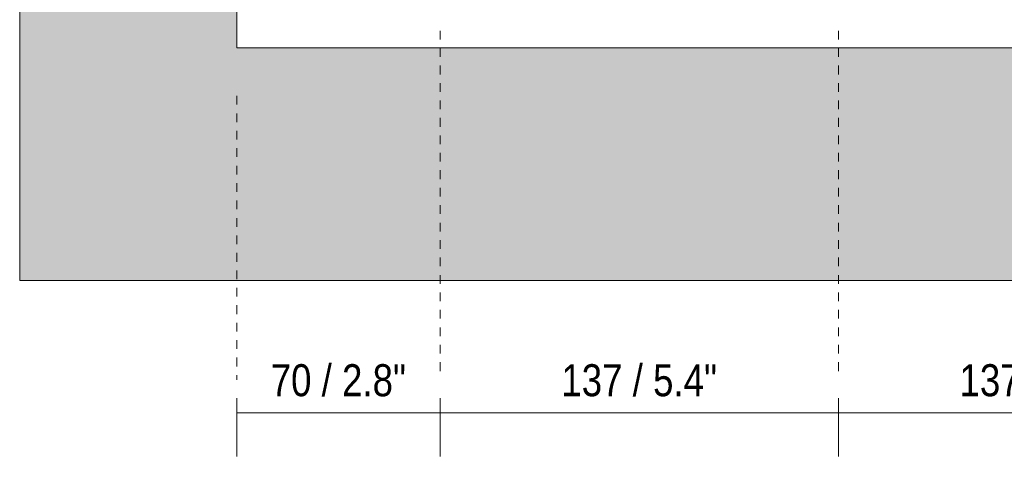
# Model space of a CAD drawing. Header units: millimetres. Extents: x -6861 to -4752, y -1287 to 6892.
# Tile 1 of 12: x -6861 to -6522, y 89 to 240. Entities that reach past the tile are written whole.
import ezdxf

# ---------------------------------------------------------------- set-up
doc = ezdxf.new("R2010")
doc.units = ezdxf.units.MM
doc.linetypes.add('Dash', pattern=[6, 3, -3])
doc.layers.add('A-ANNO-DIMS', color=7, linetype='Dash', lineweight=9, true_color=0xd2d2d2)
for name, color, linetype, lineweight in [('A-ANNO-DIMS-5', 7, 'Continuous', 9), ('A-WALL', 7, 'Continuous', 9), ('E-LITE-EQPM', 7, 'Continuous', 20)]:
    doc.layers.add(name, color=color, linetype=linetype, lineweight=lineweight)
doc.styles.add('Arial Narrow', font='ARIALN.TTF', dxfattribs={"height": 11})
doc.dimstyles.new('FARO_-_2_2mm_Arial_Narrow_mm_Inch_Right', dxfattribs={"dimscale": 304.8, "dimtxt": 11.257741, "dimasz": 0, "dimexe": 0.049213, "dimexo": 0.0625, "dimgap": 0.008202, "dimtad": 1, "dimdec": 0, "dimzin": 0, "dimdsep": 46, "dimtxsty": 'Arial Narrow', "dimblk1": 'NONE', "dimblk2": 'NONE', "dimsah": 1, "dimcen": 0.09, "dimadec": 0, "dimazin": 0, "dimtfac": 1, "dimtdec": 4, "dimtix": 1, "dimtmove": 0, "dimatfit": 3, "dimfxl": 0.016404, "dimfxlon": 1, "dimtvp": 1, "dimtolj": 1, "dimtzin": 0, "dimarcsym": 2})

# ---------------------------------------------------------------- blocks, each defined once
blk = doc.blocks.new('MINI COLIN-3 - 00-656166-Alzado_PDF')
at = {"layer": 'E-LITE-EQPM'}
for p, q in [((-6786.35, 370), (-6786.35, 230)), ((-6786.35, 230), (-6372.65, 230))]:
    blk.add_line(p, q, dxfattribs=at)
blk = doc.blocks.new('DIMBLOCK5-Alzado_PDF')
at = {"layer": 'A-ANNO-DIMS-5', "color": 251, "true_color": 0x5b5b5b}
for p, q in [((-6786.35, 109.52), (-6786.35, 89.52)), ((-6786.35, 104.52), (-6786.35, 109.52)), ((-6716.4, 109.52), (-6716.4, 89.52)), ((-6716.4, 104.52), (-6716.4, 109.52)), ((-6786.35, 104.52), (-6716.4, 104.52))]:
    blk.add_line(p, q, dxfattribs=at)
at = {"layer": 'A-ANNO-DIMS-5', "color": 0, "insert": (-6774.69, 121.24), "char_height": 11, "width": 55.9671, "attachment_point": 1, "line_spacing_factor": 0.974696, "style": 'Arial Narrow'}
blk.add_mtext('70 / 2.8"', dxfattribs=at)
blk = doc.blocks.new('_None')
blk = doc.blocks.new('DIMBLOCK6-Alzado_PDF')
at = {"layer": 'A-ANNO-DIMS-5', "color": 251, "true_color": 0x5b5b5b}
for p, q in [((-6716.4, 109.52), (-6716.4, 89.52)), ((-6716.4, 104.52), (-6716.4, 109.52)), ((-6579.5, 109.52), (-6579.5, 89.52)), ((-6579.5, 104.52), (-6579.5, 109.52)), ((-6716.4, 104.52), (-6579.5, 104.52))]:
    blk.add_line(p, q, dxfattribs=at)
at = {"layer": 'A-ANNO-DIMS-5', "color": 0, "insert": (-6674.75, 121.24), "char_height": 11, "width": 64.3299, "attachment_point": 1, "line_spacing_factor": 0.974696, "style": 'Arial Narrow'}
blk.add_mtext('137 / 5.4"', dxfattribs=at)
blk = doc.blocks.new('DIMBLOCK7-Alzado_PDF')
at = {"layer": 'A-ANNO-DIMS-5', "color": 251, "true_color": 0x5b5b5b}
for p, q in [((-6579.5, 109.52), (-6579.5, 89.52)), ((-6579.5, 104.52), (-6579.5, 109.52)), ((-6442.6, 109.52), (-6442.6, 89.52)), ((-6442.6, 104.52), (-6442.6, 109.52)), ((-6579.5, 104.52), (-6442.6, 104.52))]:
    blk.add_line(p, q, dxfattribs=at)
at = {"layer": 'A-ANNO-DIMS-5', "color": 0, "insert": (-6537.85, 121.24), "char_height": 11, "width": 64.3299, "attachment_point": 1, "line_spacing_factor": 0.974696, "style": 'Arial Narrow'}
blk.add_mtext('137 / 5.4"', dxfattribs=at)

msp = doc.modelspace()

# ---------------------------------------------------------------- hatches: boundary and pattern name
at = {"layer": 'A-WALL', "true_color": 0xf7f7f7}
h = msp.add_hatch(color=7, dxfattribs=at)
h.paths.add_polyline_path([(-6861, 150), (-6298, 150), (-6298, 450), (-6861, 450), (-6861, 214.55)])
h.paths.add_polyline_path([(-6724.28, 230), (-6786.35, 230), (-6786.35, 370), (-6372.65, 370), (-6372.65, 230), (-6715.23, 230)])

# ---------------------------------------------------------------- linework, layer by layer
at = {"layer": 'A-ANNO-DIMS'}
for p, q in [((-6716.4, 235.91), (-6716.4, 115.91)), ((-6579.5, 235.91), (-6579.5, 115.91)), ((-6786.35, 213.5), (-6786.35, 115.91))]:
    msp.add_line(p, q, dxfattribs=at)
at = {"layer": 'A-WALL', "color": 253, "true_color": 0xaaaaaa}
for p, q in [((-6861, 450), (-6861, 150)), ((-6861, 150), (-6298, 150))]:
    msp.add_line(p, q, dxfattribs=at)

# ---------------------------------------------------------------- block references
at = {"layer": 'E-LITE-EQPM'}
msp.add_blockref('MINI COLIN-3 - 00-656166-Alzado_PDF', (0, 0), dxfattribs=at)

# ---------------------------------------------------------------- dimensions: what is measured, and where the dimension line sits
at = {"layer": 'A-ANNO-DIMS', "color": 251, "linetype": 'Continuous', "true_color": 0x5b5b5b}
for base, p1, p2, override, picture, middle in [((-6716.4, 104.52), (-6786.35, 109.52), (-6716.4, 109.52), {"dimpost": '<>', "dimfxl": 69.95}, 'DIMBLOCK5-Alzado_PDF', (-6751.37, 114.14)), ((-6579.5, 104.52), (-6716.4, 109.52), (-6579.5, 109.52), {"dimpost": '<>', "dimfxl": 136.9}, 'DIMBLOCK6-Alzado_PDF', (-6647.95, 114.14)), ((-6442.6, 104.52), (-6579.5, 109.52), (-6442.6, 109.52), {"dimpost": '<>', "dimfxl": 136.9}, 'DIMBLOCK7-Alzado_PDF', (-6511.05, 114.14))]:
    dim = msp.add_linear_dim(base=base, p1=p1, p2=p2, dimstyle='FARO_-_2_2mm_Arial_Narrow_mm_Inch_Right', override=override, dxfattribs=at)
    dim.commit()
    dim.dimension.update_dxf_attribs({"geometry": picture, "text_midpoint": middle})

doc.saveas('drawing.dxf')
